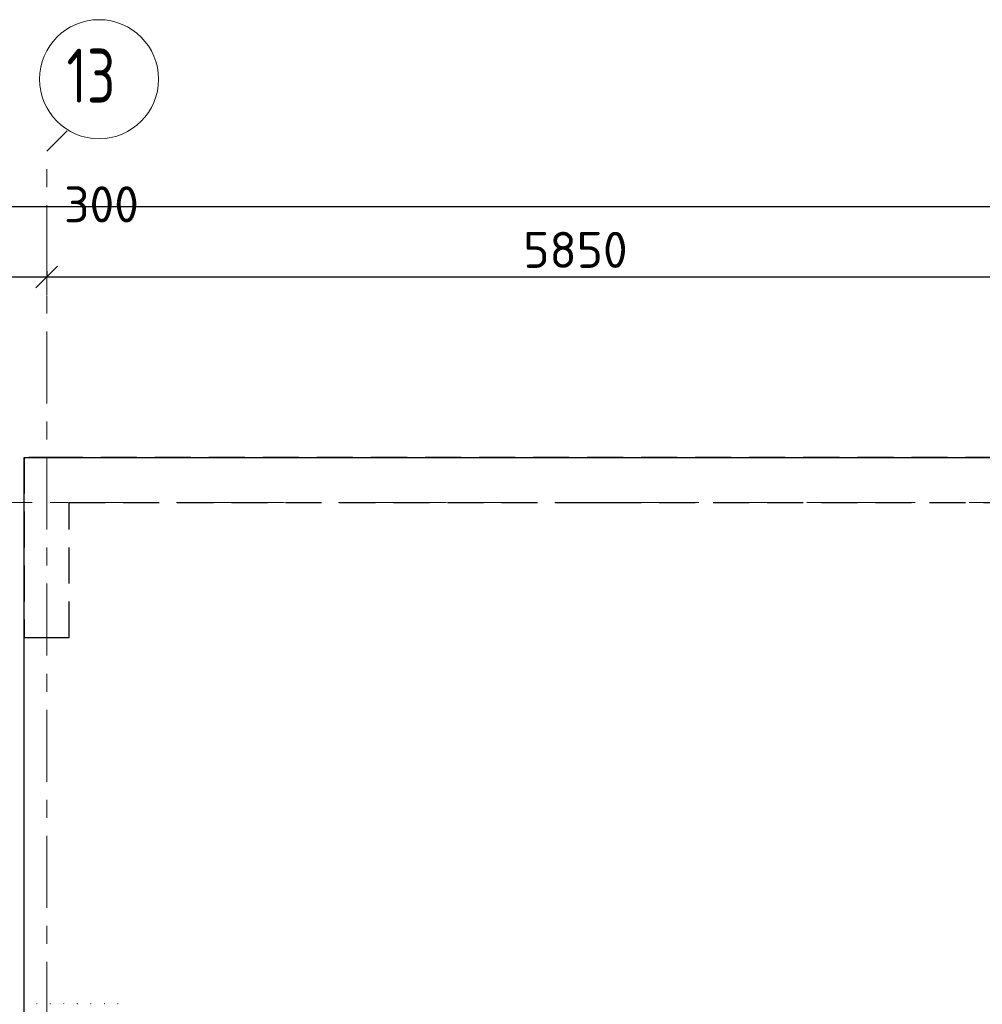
# Model space of a CAD drawing. Header units: metres. Extents: x -38 to 85, y -15 to 19.
# Tile 47 of 93: x 32.7 to 38.04, y 13.61 to 19.08. Entities that reach past the tile are written whole.
import ezdxf

# ---------------------------------------------------------------- set-up
doc = ezdxf.new("R2010")
doc.units = ezdxf.units.M
doc.header["$PDMODE"] = 65
for name, pattern in [('______11', [0.5, 0.4, -0.05, 0, -0.05]), ('______2', [0.27, 0.2, -0.07]), ('______5', [1.1, 0.8, -0.1, 0.1, -0.1])]:
    doc.linetypes.add(name, pattern=pattern)
for name, color, linetype, lineweight in [('XR$2$Осевая линия (1)', 7, '______5', 13), ('XR$2$Размерная линия (1)', 7, 'Continuous', 13), ('XR$3$Арматурный каркас 01', 4, 'Continuous', 35), ('XR$3$Перекрытие (1)', 7, 'Continuous', 35), ('XR$5$Стена (1)', 7, 'Continuous', 35)]:
    doc.layers.add(name, color=color, linetype=linetype, lineweight=lineweight)
doc.styles.add('ISOCPEUR', font='txt')
doc.dimstyles.new('DIMSTYLE_3', dxfattribs={"dimtxt": 0.2, "dimasz": 0.2, "dimexe": 0, "dimexo": 0, "dimgap": 0.1, "dimtad": 2, "dimdec": 0, "dimlfac": 1000, "dimrnd": 5, "dimzin": 12, "dimdsep": 46, "dimtxsty": 'ISOCPEUR', "dimblk1": 'ALL_ML_STRICH', "dimblk2": 'ALL_ML_STRICH', "dimsah": 1, "dimcen": 0, "dimclrd": 7, "dimclre": 256, "dimclrt": 7, "dimadec": 0, "dimazin": 0, "dimtfac": 1, "dimtdec": 0, "dimtix": 1, "dimtmove": 2, "dimatfit": 3, "dimfxl": 0, "dimtzin": 0, "dimlwd": 0, "dimlwe": -3, "dimarcsym": 0})
doc.dimstyles.new('DIMSTYLE_5', dxfattribs={"dimtxt": 0.2, "dimasz": 0.2, "dimexe": 0, "dimexo": 0, "dimgap": 0.1, "dimtad": 2, "dimdec": 0, "dimlfac": 1000, "dimrnd": 5, "dimzin": 12, "dimdsep": 46, "dimtxsty": 'ISOCPEUR', "dimblk1": 'ALL_ML_STRICH', "dimblk2": 'ALL_ML_STRICH', "dimsah": 1, "dimcen": 0, "dimclrd": 7, "dimclre": 256, "dimclrt": 7, "dimadec": 0, "dimazin": 0, "dimtfac": 1, "dimtdec": 0, "dimtix": 1, "dimtmove": 2, "dimatfit": 3, "dimfxl": 0, "dimtvp": 1.2, "dimtzin": 0, "dimlwd": 0, "dimlwe": -3, "dimarcsym": 0})

# ---------------------------------------------------------------- blocks, each defined once
blk = doc.blocks.new('ALL_ML_STRICH')
at = {"color": 0, "linetype": 'ByBlock', "lineweight": -2}
for p, q in [((-0.3, -0.3), (0.3, 0.3)), ((0, -0.5), (0, 0.5)), ((-1, 0), (0.5, 0))]:
    blk.add_line(p, q, dxfattribs=at)
blk = doc.blocks.new('*D19')
at = {"layer": 'DEFPOINTS', "color": 7, "linetype": 'Continuous', "lineweight": 13, "transparency": 33554687}
for p in [(0.5, 18.0429), (0.5, 17.9468), (61.6, 17.1197)]:
    blk.add_point(p, dxfattribs=at)
at = {"layer": 'XR$2$Размерная линия (1)', "color": 9, "linetype": 'Continuous', "lineweight": -2, "true_color": 0xc7c7c7, "transparency": 33554687}
for p, q in [((0.5, 17.9668), (0.5, 18.0429)), ((61.6, 17.1397), (61.6, 18.0429))]:
    blk.add_line(p, q, dxfattribs=at)
at = {"layer": 'XR$2$Размерная линия (1)', "color": 7, "linetype": 'Continuous', "lineweight": -2, "transparency": 33554687}
blk.add_line((0.5, 18.0429), (61.6, 18.0429), dxfattribs=at)
at = {"layer": 'XR$2$Размерная линия (1)', "color": 7, "linetype": 'Continuous', "lineweight": 13, "transparency": 33554687, "xscale": 0.2, "yscale": 0.2, "zscale": 0.2, "rotation": 180}
blk.add_blockref('ALL_ML_STRICH', (0.5, 18.0429), dxfattribs=at)
at = {"layer": 'XR$2$Размерная линия (1)', "color": 7, "linetype": 'Continuous', "lineweight": 13, "transparency": 33554687, "xscale": 0.2, "yscale": 0.2, "zscale": 0.2}
blk.add_blockref('ALL_ML_STRICH', (61.6, 18.0429), dxfattribs=at)
at = {"layer": 'XR$2$Размерная линия (1)', "color": 7, "linetype": 'Continuous', "lineweight": 13, "transparency": 33554687, "insert": (31.1, 18.1929), "char_height": 0.2, "width": 1, "attachment_point": 5, "style": 'ISOCPEUR'}
blk.add_mtext('\\A1;{61100}', dxfattribs=at)
blk = doc.blocks.new('*D27')
at = {"layer": 'DEFPOINTS', "color": 7, "linetype": 'Continuous', "lineweight": 13, "transparency": 33554687}
for p in [(32.55, 17.7052), (32.85, 17.7052), (32.55, 17.6528)]:
    blk.add_point(p, dxfattribs=at)
at = {"layer": 'XR$2$Размерная линия (1)', "color": 9, "linetype": 'Continuous', "lineweight": -2, "true_color": 0xc7c7c7, "transparency": 33554687}
for p, q in [((32.55, 17.6852), (32.55, 17.6528)), ((32.85, 17.6852), (32.85, 17.6528))]:
    blk.add_line(p, q, dxfattribs=at)
at = {"layer": 'XR$2$Размерная линия (1)', "color": 7, "linetype": 'Continuous', "lineweight": -2, "transparency": 33554687}
blk.add_line((32.55, 17.6528), (32.85, 17.6528), dxfattribs=at)
at = {"layer": 'XR$2$Размерная линия (1)', "color": 7, "linetype": 'Continuous', "lineweight": 13, "transparency": 33554687, "xscale": 0.2, "yscale": 0.2, "zscale": 0.2, "rotation": 180}
blk.add_blockref('ALL_ML_STRICH', (32.55, 17.6528), dxfattribs=at)
at = {"layer": 'XR$2$Размерная линия (1)', "color": 7, "linetype": 'Continuous', "lineweight": 13, "transparency": 33554687, "xscale": 0.2, "yscale": 0.2, "zscale": 0.2}
blk.add_blockref('ALL_ML_STRICH', (32.85, 17.6528), dxfattribs=at)
at = {"layer": 'XR$2$Размерная линия (1)', "color": 7, "linetype": 'Continuous', "lineweight": 13, "transparency": 33554687, "insert": (33.1543, 18.0554), "char_height": 0.2, "width": 0.6, "attachment_point": 5, "style": 'ISOCPEUR'}
blk.add_mtext('\\A1;{300}', dxfattribs=at)
blk = doc.blocks.new('*D28')
at = {"layer": 'DEFPOINTS', "color": 7, "linetype": 'Continuous', "lineweight": 13, "transparency": 33554687}
for p in [(38.7, 17.7556), (32.85, 17.7052), (32.85, 17.6528)]:
    blk.add_point(p, dxfattribs=at)
at = {"layer": 'XR$2$Размерная линия (1)', "color": 9, "linetype": 'Continuous', "lineweight": -2, "true_color": 0xc7c7c7, "transparency": 33554687}
for p, q in [((38.7, 17.7356), (38.7, 17.6528)), ((32.85, 17.6852), (32.85, 17.6528))]:
    blk.add_line(p, q, dxfattribs=at)
at = {"layer": 'XR$2$Размерная линия (1)', "color": 7, "linetype": 'Continuous', "lineweight": -2, "transparency": 33554687}
blk.add_line((32.85, 17.6528), (38.7, 17.6528), dxfattribs=at)
at = {"layer": 'XR$2$Размерная линия (1)', "color": 7, "linetype": 'Continuous', "lineweight": 13, "transparency": 33554687, "xscale": 0.2, "yscale": 0.2, "zscale": 0.2, "rotation": 180}
blk.add_blockref('ALL_ML_STRICH', (32.85, 17.6528), dxfattribs=at)
at = {"layer": 'XR$2$Размерная линия (1)', "color": 7, "linetype": 'Continuous', "lineweight": 13, "transparency": 33554687, "xscale": 0.2, "yscale": 0.2, "zscale": 0.2}
blk.add_blockref('ALL_ML_STRICH', (38.7, 17.6528), dxfattribs=at)
at = {"layer": 'XR$2$Размерная линия (1)', "color": 7, "linetype": 'Continuous', "lineweight": 13, "transparency": 33554687, "insert": (35.785, 17.8028), "char_height": 0.2, "width": 0.8, "attachment_point": 5, "style": 'ISOCPEUR'}
blk.add_mtext('\\A1;{5850}', dxfattribs=at)

msp = doc.modelspace()

# ---------------------------------------------------------------- hatches: boundary and pattern name
at = {"layer": 'XR$3$Арматурный каркас 01', "linetype": 'Continuous', "lineweight": 50, "transparency": 33554687}
for points in [[(32.798, 13.618), (32.7978, 13.6191), (32.7971, 13.6201), (32.7961, 13.6208), (32.795, 13.621), (32.7939, 13.6208), (32.7929, 13.6201), (32.7922, 13.6191), (32.792, 13.618), (32.7922, 13.6169), (32.7929, 13.6159), (32.7939, 13.6152), (32.795, 13.615), (32.7961, 13.6152), (32.7971, 13.6159), (32.7978, 13.6169)], [(32.873, 13.618), (32.8728, 13.6191), (32.8721, 13.6201), (32.8711, 13.6208), (32.87, 13.621), (32.8689, 13.6208), (32.8679, 13.6201), (32.8672, 13.6191), (32.867, 13.618), (32.8672, 13.6169), (32.8679, 13.6159), (32.8689, 13.6152), (32.87, 13.615), (32.8711, 13.6152), (32.8721, 13.6159), (32.8728, 13.6169)], [(32.948, 13.618), (32.9478, 13.6191), (32.9471, 13.6201), (32.9461, 13.6208), (32.945, 13.621), (32.9439, 13.6208), (32.9429, 13.6201), (32.9422, 13.6191), (32.942, 13.618), (32.9422, 13.6169), (32.9429, 13.6159), (32.9439, 13.6152), (32.945, 13.615), (32.9461, 13.6152), (32.9471, 13.6159), (32.9478, 13.6169)], [(33.023, 13.618), (33.0228, 13.6191), (33.0221, 13.6201), (33.0211, 13.6208), (33.02, 13.621), (33.0189, 13.6208), (33.0179, 13.6201), (33.0172, 13.6191), (33.017, 13.618), (33.0172, 13.6169), (33.0179, 13.6159), (33.0189, 13.6152), (33.02, 13.615), (33.0211, 13.6152), (33.0221, 13.6159), (33.0228, 13.6169)], [(33.098, 13.618), (33.0978, 13.6191), (33.0971, 13.6201), (33.0961, 13.6208), (33.095, 13.621), (33.0939, 13.6208), (33.0929, 13.6201), (33.0922, 13.6191), (33.092, 13.618), (33.0922, 13.6169), (33.0929, 13.6159), (33.0939, 13.6152), (33.095, 13.615), (33.0961, 13.6152), (33.0971, 13.6159), (33.0978, 13.6169)], [(33.173, 13.618), (33.1728, 13.6191), (33.1721, 13.6201), (33.1711, 13.6208), (33.17, 13.621), (33.1689, 13.6208), (33.1679, 13.6201), (33.1672, 13.6191), (33.167, 13.618), (33.1672, 13.6169), (33.1679, 13.6159), (33.1689, 13.6152), (33.17, 13.615), (33.1711, 13.6152), (33.1721, 13.6159), (33.1728, 13.6169)], [(33.248, 13.618), (33.2478, 13.6191), (33.2471, 13.6201), (33.2461, 13.6208), (33.245, 13.621), (33.2439, 13.6208), (33.2429, 13.6201), (33.2422, 13.6191), (33.242, 13.618), (33.2422, 13.6169), (33.2429, 13.6159), (33.2439, 13.6152), (33.245, 13.615), (33.2461, 13.6152), (33.2471, 13.6159), (33.2478, 13.6169)]]:
    msp.add_hatch(color=2, dxfattribs=at).paths.add_polyline_path(points)

# ---------------------------------------------------------------- linework, layer by layer
at = {"layer": 'XR$2$Осевая линия (1)', "color": 253, "linetype": '______11', "lineweight": 13, "true_color": 0xa0a0a0, "transparency": 33554687}
for p, q in [((32.85, 18.35), (32.9631, 18.4631)), ((32.85, -2.65), (32.85, 18.35)), ((-2.63, 16.4), (62.6, 16.4))]:
    msp.add_line(p, q, dxfattribs=at)
at = {"layer": 'XR$2$Осевая линия (1)', "color": 7, "linetype": 'Continuous', "lineweight": 13, "transparency": 33554687}
msp.add_circle((33.1404, 18.7501), 0.3304, dxfattribs=at)
at = {"layer": 'XR$3$Перекрытие (1)', "color": 7, "linetype": 'Continuous', "lineweight": 25, "transparency": 33554687}
for p, q in [((32.725, -0.25), (32.725, 16.65)), ((32.725, 16.65), (41.0797, 16.65))]:
    msp.add_line(p, q, dxfattribs=at)
at = {"layer": 'XR$5$Стена (1)', "color": 253, "linetype": '______2', "lineweight": -3, "true_color": 0xa0a0a0, "transparency": 33554687}
for p, q in [((32.95, 16.65), (32.725, 16.65)), ((32.725, 16.65), (32.725, 15.65)), ((45.65, 16.65), (32.95, 16.65)), ((32.975, 15.65), (32.975, 16.4)), ((32.975, 16.4), (35.83, 16.4)), ((35.83, 16.4), (35.95, 16.4)), ((35.95, 16.4), (38.5, 16.4)), ((32.725, 15.65), (32.975, 15.65)), ((32.895, 15.65), (32.975, 15.65))]:
    msp.add_line(p, q, dxfattribs=at)

# ---------------------------------------------------------------- texts
at = {"layer": 'XR$2$Осевая линия (1)', "color": 7, "linetype": 'Continuous', "lineweight": 13, "transparency": 33554687, "insert": (32.9604, 18.6196), "char_height": 0.3, "width": 0.472281, "attachment_point": 7, "style": 'ISOCPEUR'}
msp.add_mtext('\\W0.75;13', dxfattribs=at)

# ---------------------------------------------------------------- dimensions: what is measured, and where the dimension line sits
at = {"layer": 'XR$2$Размерная линия (1)', "color": 7, "linetype": 'Continuous', "lineweight": 13, "transparency": 33554687}
for base, p1, p2, dimstyle, picture, middle in [((61.6, 18.0429), (0.5, 17.9668), (61.6, 17.1397), 'DIMSTYLE_3', '*D19', (31.1, 18.1929)), ((32.85, 17.6528), (32.55, 17.6852), (32.85, 17.6852), 'DIMSTYLE_5', '*D27', (33.1543, 18.0554)), ((38.7, 17.6528), (32.85, 17.6852), (38.7, 17.7356), 'DIMSTYLE_3', '*D28', (35.785, 17.8028))]:
    dim = msp.add_linear_dim(base=base, p1=p1, p2=p2, dimstyle=dimstyle, override={"dimpost": '<>', "dimclrd": 7, "dimclre": 9, "dimclrt": 7, "dimlwd": 0, "dimlwe": 65533}, dxfattribs=at)
    dim.commit()
    dim.dimension.update_dxf_attribs({"geometry": picture, "text_midpoint": middle, "dimtype": 160})

doc.saveas('drawing.dxf')
